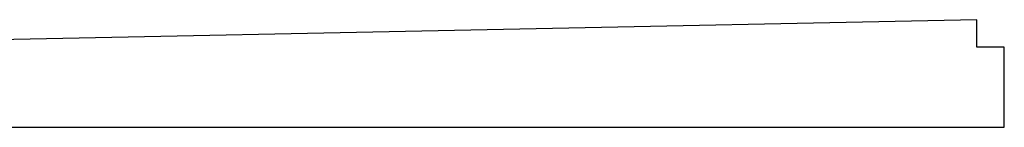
# Model space of a CAD drawing. Header units: millimetres. Extents: x -13710 to 13710, y -375 to 4365.
# Tile 15 of 15: x 6855 to 13710, y -375 to 375. Entities that reach past the tile are written whole.
import ezdxf

# ---------------------------------------------------------------- set-up
doc = ezdxf.new("R2010")
doc.units = ezdxf.units.MM
doc.header["$LTSCALE"] = 15
doc.layers.get('0').update_dxf_attribs({"lineweight": 25})

msp = doc.modelspace()

# ---------------------------------------------------------------- linework, layer by layer
for p, q in [((13519.31, 375), (-6466.69, -37.5)), ((13519.5, 375), (13519.31, 375)), ((13519.5, 184.5), (13519.5, 375)), ((13710, 184.5), (13519.5, 184.5)), ((13710, -375), (13710, 184.5)), ((-6698.69, -375), (13710, -375))]:
    msp.add_line(p, q)

doc.saveas('drawing.dxf')
